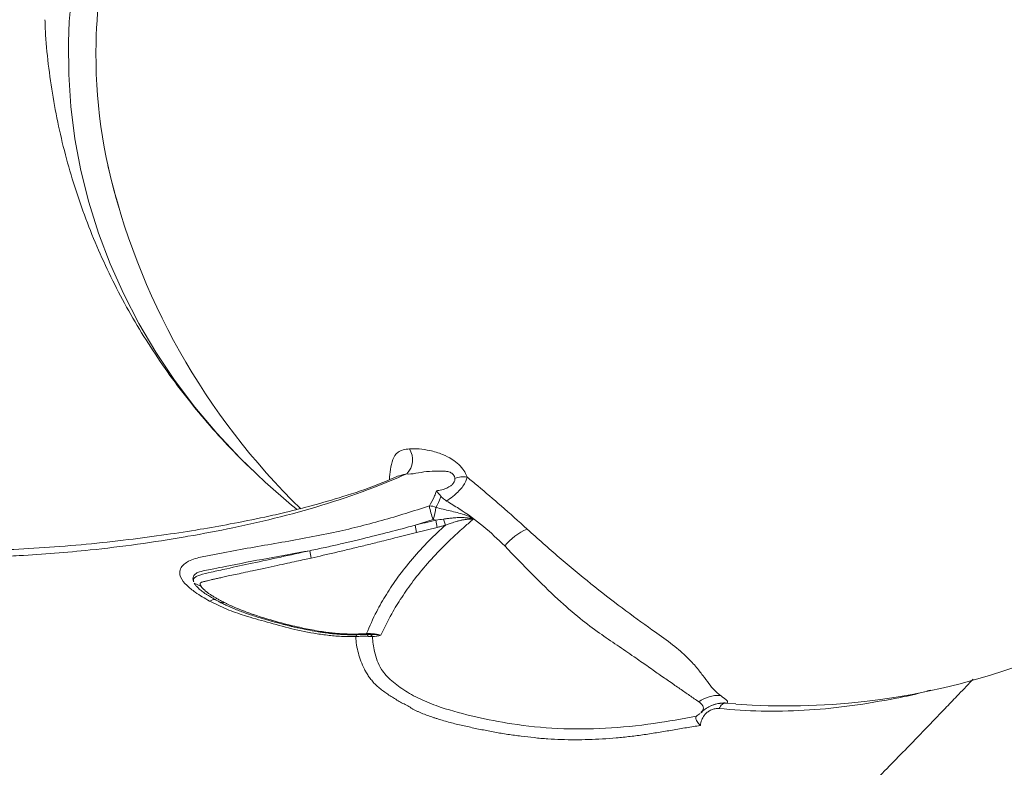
# Model space of a CAD drawing. Header units: millimetres. Extents: x 0 to 420, y 0 to 297.
# Tile 4 of 8: x 182 to 212, y 90 to 113. Entities that reach past the tile are written whole.
import ezdxf

# ---------------------------------------------------------------- set-up
doc = ezdxf.new("R2010")
doc.units = ezdxf.units.MM

msp = doc.modelspace()

# ---------------------------------------------------------------- linework, layer by layer
at = {"color": 7, "linetype": 'Continuous', "lineweight": 15}
for p, q in [((185.015, 107.581), (185.026, 107.55)), ((194.61, 97.808), (194.062, 97.635)), ((194.109, 97.415), (194.062, 97.635)), ((194.73, 97.57), (194.109, 97.415)), ((194.684, 97.79), (194.61, 97.808)), ((194.982, 97.641), (194.925, 97.821)), ((187.368, 95.943), (187.374, 95.927)), ((187.594, 95.799), (187.394, 95.882)), ((188.325, 95.289), (188.169, 95.312)), ((192.418, 94.355), (192.366, 94.333)), ((192.418, 94.355), (192.597, 94.364)), ((192.597, 94.364), (192.55, 94.34)), ((192.634, 94.364), (192.598, 94.34)), ((192.718, 94.362), (192.694, 94.339)), ((203.257, 92.253), (203.439, 92.259)), ((203.439, 92.259), (203.748, 92.241)), ((202.557, 91.866), (202.552, 91.863))]:
    msp.add_line(p, q, dxfattribs=at)
at = {"color": 7, "linetype": 'Continuous', "lineweight": 15, "flags": 128}
for points in [[(183.595, 112.221), (183.602, 111.246), (183.667, 110.274), (183.79, 109.305), (183.971, 108.344), (184.21, 107.392), (184.505, 106.452), (184.856, 105.526), (185.263, 104.617), (185.723, 103.728), (186.236, 102.861), (186.8, 102.018), (187.414, 101.202), (188.076, 100.414), (188.784, 99.657), (189.537, 98.933), (190.332, 98.244), (190.499, 98.108)], [(194.73, 97.57), (194.707, 97.68), (194.684, 97.79)], [(190.922, 96.644), (190.903, 96.755), (190.884, 96.866)], [(192.598, 94.34), (192.604, 94.34), (192.61, 94.338), (192.616, 94.334), (192.622, 94.327), (192.628, 94.318), (192.633, 94.307), (192.639, 94.294), (192.644, 94.28)]]:
    msp.add_lwpolyline(points, dxfattribs=at)
at = {"color": 7, "linetype": 'Continuous', "lineweight": 15}
for centre, radius, start, end in [((200.078, 111.823), 16.488, 161.3627, 178.6183), ((200.179, 111.836), 15.755, 165.5668, 178.6549), ((200.209, 111.856), 15.784, 178.7271, 197.1542), ((205.258, 113.179), 21, 192.8988, 225.7875), ((193.389, 99.612), 0.598, 314.7158, 33.2867), ((195.515, 98.406), 0.69, 80.122, 111.3642), ((196.114, 98.454), 1.637, 188.2895, 203.2468), ((194.497, 97.788), 0.43, 63.1, 90.3792), ((192.482, 98.477), 2.231, 342.5464, 352.1282), ((198.211, 95.798), 1.884, 114.0139, 139.9668), ((205.258, 113.179), 21, 265.875, 308.2042), ((192.654, 94.213), 0.132, 26.9665, 72.479), ((203.226, 91.502), 0.994, 86.8436, 126.557)]:
    msp.add_arc(centre, radius, start, end, dxfattribs=at)
at = {"color": 8, "linetype": 'Continuous', "lineweight": 15}
for centre, radius, start, end in [((188.007, 95.126), 0.263, 81.2997, 124.2138), ((192.362, 94.248), 0.096, 105.0074, 165.4132)]:
    msp.add_arc(centre, radius, start, end, dxfattribs=at)
at = {"color": 7, "linetype": 'Continuous', "lineweight": 15}
for points, knots in [([(182.885, 112.9), (182.891, 112.747), (182.909, 112.257), (182.995, 111.433), (183.142, 110.431), (183.343, 109.437), (183.595, 108.454), (183.898, 107.483), (184.25, 106.528), (184.652, 105.59), (185.101, 104.671), (185.598, 103.774), (186.142, 102.9), (186.73, 102.051), (187.362, 101.229), (188.038, 100.438), (188.66, 99.768), (189.072, 99.377), (189.231, 99.227)], [0, 0, 0, 0, 0.0297509, 0.0955961, 0.1614312, 0.2272783, 0.2931587, 0.359094, 0.4251042, 0.4912087, 0.5574257, 0.6237714, 0.6902604, 0.7569053, 0.8237164, 0.8907015, 0.9578662, 1, 1, 1, 1]), ([(193.81, 99.188), (193.482, 99.041), (192.242, 98.529), (190.482, 97.988), (188.591, 97.555), (187.629, 97.373), (186.668, 97.208), (185.682, 97.054), (184.01, 96.85), (182.583, 96.737), (181.412, 96.687), (180.702, 96.668), (179.757, 96.661), (178.328, 96.692), (176.924, 96.794), (175.826, 96.923), (175.365, 96.987), (174.904, 97.056), (174.383, 97.142), (173.47, 97.312), (172.565, 97.508), (171.668, 97.722), (171.078, 97.87), (170.634, 97.986), (169.529, 98.279), (168.144, 98.677), (166.432, 99.275), (164.95, 99.871), (163.702, 100.453), (162.768, 100.932), (162.362, 101.148), (161.958, 101.368), (161.071, 101.864), (159.99, 102.513), (159.03, 103.121), (158.549, 103.43), (158.265, 103.615), (157.983, 103.799), (157.521, 104.104), (156.682, 104.662), (155.951, 105.153), (155.499, 105.456)], [0.0708597, 0.0708597, 0.0708597, 0.0708597, 0.09375, 0.15625, 0.1875, 0.216942, 0.21875, 0.25, 0.28125, 0.328125, 0.34375, 0.3583863, 0.375, 0.40625, 0.453125, 0.46875, 0.4801863, 0.484375, 0.5, 0.515625, 0.546875, 0.5625, 0.578125, 0.588255, 0.59375, 0.65625, 0.6875, 0.71875, 0.765625, 0.78125, 0.7901857, 0.796875, 0.8125, 0.859375, 0.8828125, 0.890625, 0.8989045, 0.90625, 0.9140625, 0.9375, 0.9770695, 0.9770695, 0.9770695, 0.9770695]), ([(193.553, 99.123), (193.347, 99.034), (192.8, 98.798), (191.929, 98.509), (191.004, 98.237), (190.216, 98.037), (189.391, 97.85), (188.525, 97.677), (187.533, 97.503), (186.506, 97.343), (185.36, 97.189), (184.131, 97.056), (182.876, 96.953), (181.649, 96.888), (180.453, 96.86), (178.943, 96.869), (177.118, 96.96), (174.992, 97.198), (173.151, 97.529), (171.583, 97.878), (170.263, 98.207), (168.949, 98.565), (167.896, 98.886), (167.115, 99.15), (166.591, 99.335), (166.061, 99.543), (165.54, 99.75), (165.068, 99.946), (164.625, 100.152), (164.146, 100.384), (163.565, 100.679), (162.88, 101.04), (162.157, 101.432), (161.474, 101.813), (160.933, 102.12), (160.533, 102.351), (160.234, 102.525), (159.936, 102.704), (159.595, 102.899), (159.21, 103.137), (158.805, 103.401), (158.363, 103.697), (157.864, 104.031), (157.284, 104.417), (156.619, 104.856), (156.028, 105.231), (155.668, 105.463), (155.551, 105.538)], [0, 0, 0, 0, 0.015763, 0.041971, 0.064804, 0.084155, 0.099938, 0.125211, 0.147371, 0.172227, 0.199823, 0.230469, 0.261355, 0.290919, 0.319806, 0.348765, 0.40198, 0.455193, 0.508341, 0.542148, 0.576322, 0.611657, 0.646405, 0.660938, 0.674851, 0.689084, 0.703987, 0.716851, 0.727358, 0.740557, 0.756991, 0.776682, 0.79922, 0.819573, 0.836207, 0.846676, 0.854859, 0.862675, 0.873079, 0.8845, 0.896797, 0.909602, 0.925133, 0.943417, 0.964514, 0.988476, 1, 1, 1, 1]), ([(152.488, 101.719), (152.498, 101.556), (152.531, 100.998), (152.635, 99.955), (152.82, 98.597), (153.085, 97.197), (153.382, 96.028), (153.674, 95.09), (153.943, 94.344), (154.24, 93.623), (154.574, 92.904), (154.963, 92.152), (155.425, 91.349), (155.961, 90.506), (156.533, 89.686), (157.103, 88.931), (157.633, 88.275), (158.122, 87.7), (158.573, 87.191), (158.993, 86.733), (159.403, 86.301), (159.85, 85.844), (160.388, 85.316), (161.086, 84.666), (161.904, 83.957), (162.789, 83.253), (163.633, 82.638), (164.43, 82.103), (165.215, 81.618), (166.039, 81.151), (166.949, 80.682), (167.926, 80.229), (168.781, 79.872), (169.467, 79.609), (170.008, 79.414), (170.609, 79.21), (171.32, 78.986), (172.115, 78.759), (172.914, 78.554), (173.725, 78.369), (174.541, 78.204), (175.425, 78.05), (176.34, 77.915), (177.3, 77.802), (178.256, 77.717), (179.087, 77.665), (179.759, 77.638), (180.321, 77.624), (180.918, 77.618), (181.612, 77.624), (182.412, 77.647), (183.459, 77.702), (184.681, 77.805), (186.009, 77.967), (187.23, 78.159), (188.366, 78.375), (189.395, 78.603), (190.367, 78.847), (191.314, 79.112), (192.305, 79.419), (193.299, 79.76), (194.359, 80.162), (195.416, 80.604), (196.521, 81.117), (197.641, 81.688), (198.826, 82.357), (200.029, 83.116), (201.19, 83.929), (202.294, 84.77), (203.193, 85.504), (203.903, 86.109), (204.45, 86.589), (205.002, 87.084), (205.559, 87.597), (206.093, 88.1), (206.606, 88.593), (207.136, 89.112), (207.712, 89.683), (208.296, 90.273), (208.841, 90.831), (209.264, 91.267), (209.582, 91.597), (209.823, 91.848), (210.102, 92.139), (210.456, 92.508), (210.739, 92.803), (210.901, 92.97), (210.914, 92.984)], [0, 0, 0, 0, 0.0072198, 0.0247506, 0.0462809, 0.067704, 0.0876407, 0.099443, 0.1110033, 0.1224933, 0.1336456, 0.1456752, 0.1594025, 0.1739576, 0.1890227, 0.2026463, 0.2147247, 0.2252021, 0.2349081, 0.2436898, 0.2515341, 0.2600381, 0.2706258, 0.2833036, 0.3001601, 0.3159993, 0.3304723, 0.3435772, 0.3557568, 0.3685266, 0.3824332, 0.3974727, 0.4121639, 0.4198049, 0.4270422, 0.435311, 0.4452402, 0.4567949, 0.4681265, 0.4778887, 0.4896203, 0.5009109, 0.5131852, 0.5259195, 0.5387018, 0.5505654, 0.5582048, 0.5647249, 0.5722665, 0.5811573, 0.5913674, 0.6028555, 0.6210189, 0.6377326, 0.6530314, 0.667044, 0.6805183, 0.6918465, 0.7038501, 0.7165078, 0.7297138, 0.7421434, 0.7577285, 0.7713284, 0.7863185, 0.8032796, 0.8205702, 0.8377346, 0.8544814, 0.870671, 0.8795608, 0.888139, 0.8968886, 0.9063243, 0.915471, 0.923377, 0.9321011, 0.9423769, 0.9529246, 0.9624907, 0.9711794, 0.975505, 0.9796736, 0.9842853, 0.9907918, 0.9992263, 1, 1, 1, 1]), ([(193.289, 99.013), (193.289, 99.015), (193.295, 99.114), (193.318, 99.325), (193.375, 99.616), (193.499, 99.827), (193.693, 99.917), (193.824, 99.932), (193.889, 99.94)], [0, 0, 0, 0, 0.005831, 0.254638, 0.502987, 0.734063, 0.86673, 1, 1, 1, 1]), ([(193.889, 99.94), (193.985, 99.943), (194.177, 99.948), (194.517, 99.895), (194.858, 99.797), (195.164, 99.646), (195.391, 99.474), (195.544, 99.293), (195.609, 99.161), (195.63, 99.096), (195.633, 99.086)], [0, 0, 0, 0, 0.170741, 0.341473, 0.532317, 0.67357, 0.779849, 0.886717, 0.982542, 1, 1, 1, 1]), ([(193.81, 99.188), (193.81, 99.188), (193.761, 99.166), (193.684, 99.166), (193.599, 99.129), (193.558, 99.112)], [0, 0, 0, 0, 0.000031, 0.523995, 1, 1, 1, 1]), ([(195.263, 99.049), (195.262, 99.055), (195.257, 99.085), (195.242, 99.125), (195.21, 99.173), (195.173, 99.208), (195.093, 99.248), (194.948, 99.271), (194.706, 99.263), (194.313, 99.272), (193.955, 99.159), (193.81, 99.188), (193.81, 99.188)], [0, 0, 0, 0, 0.014463, 0.070415, 0.091362, 0.130647, 0.165871, 0.250173, 0.385266, 0.596329, 0.999992, 1, 1, 1, 1]), ([(194.706, 98.677), (194.73, 98.679), (194.815, 98.689), (194.945, 98.722), (195.074, 98.78), (195.164, 98.843), (195.227, 98.91), (195.262, 98.982), (195.263, 99.028), (195.263, 99.049)], [0, 0, 0, 0, 0.098141, 0.347686, 0.519244, 0.63981, 0.769682, 0.897265, 1, 1, 1, 1]), ([(195.633, 99.086), (195.624, 99.045), (195.604, 98.958), (195.515, 98.817), (195.392, 98.675), (195.235, 98.529), (195.105, 98.429), (195.024, 98.375), (195.011, 98.366)], [0, 0, 0, 0, 0.1742864, 0.369332, 0.561969, 0.7317128, 0.957159, 1, 1, 1, 1]), ([(195.633, 99.086), (195.74, 98.999), (196.092, 98.711), (196.707, 98.183), (197.187, 97.751), (197.444, 97.519)], [0, 0, 0, 0, 0.168487, 0.553376, 1, 1, 1, 1]), ([(194.494, 98.218), (194.545, 98.307), (194.618, 98.437), (194.682, 98.595), (194.7, 98.659), (194.706, 98.677)], [0, 0, 0, 0, 0.613303, 0.893167, 1, 1, 1, 1]), ([(194.842, 98.511), (194.838, 98.497), (194.799, 98.378), (194.742, 98.268), (194.692, 98.172)], [0, 0, 0, 0, 0.121847, 1, 1, 1, 1]), ([(194.842, 98.511), (194.796, 98.57), (194.749, 98.629), (194.706, 98.676), (194.706, 98.677)], [0, 0, 0, 0, 0.993807, 1, 1, 1, 1]), ([(195.011, 98.366), (194.967, 98.394), (194.902, 98.437), (194.857, 98.493), (194.842, 98.511)], [0, 0, 0, 0, 0.670775, 1, 1, 1, 1]), ([(187.859, 95.344), (187.709, 95.43), (187.461, 95.573), (187.16, 95.818), (186.989, 96.011), (186.942, 96.207), (186.98, 96.344), (187.086, 96.463), (187.233, 96.561), (187.494, 96.658), (187.846, 96.718), (188.681, 96.887), (189.655, 97.053), (190.768, 97.248), (191.814, 97.453), (193.065, 97.764), (194.018, 98.067), (194.494, 98.218)], [0, 0, 0, 0, 0.07839, 0.130544, 0.183631, 0.206771, 0.230818, 0.247367, 0.264008, 0.285182, 0.327423, 0.369884, 0.537491, 0.621323, 0.70512, 0.852356, 1, 1, 1, 1]), ([(194.692, 98.172), (194.834, 98.136), (195.119, 98.065), (195.494, 97.986), (195.728, 97.883), (195.811, 97.827), (195.822, 97.82)], [0, 0, 0, 0, 0.370975, 0.742256, 0.966915, 1, 1, 1, 1]), ([(196.769, 97.01), (196.561, 97.21), (196.142, 97.615), (195.529, 98.056), (195.136, 98.291), (195.011, 98.366)], [0, 0, 0, 0, 0.399025, 0.807692, 1, 1, 1, 1]), ([(194.925, 97.821), (194.94, 97.823), (194.973, 97.827), (195.025, 97.834), (195.084, 97.841), (195.148, 97.848), (195.218, 97.855), (195.292, 97.862), (195.381, 97.867), (195.484, 97.869), (195.577, 97.863), (195.657, 97.854), (195.731, 97.844), (195.789, 97.828), (195.822, 97.82)], [0, 0, 0, 0, 0.051289, 0.109448, 0.174482, 0.246393, 0.324308, 0.406733, 0.49379, 0.621566, 0.75089, 0.80427, 0.885714, 1, 1, 1, 1]), ([(195.822, 97.82), (195.811, 97.82), (195.788, 97.822), (195.753, 97.822), (195.716, 97.822), (195.676, 97.819), (195.635, 97.816), (195.591, 97.81), (195.545, 97.803), (195.498, 97.795), (195.448, 97.784), (195.385, 97.769), (195.311, 97.749), (195.23, 97.725), (195.157, 97.702), (195.092, 97.68), (195.034, 97.66), (194.998, 97.647), (194.982, 97.641)], [0, 0, 0, 0, 0.038424, 0.079287, 0.122636, 0.168518, 0.216975, 0.268053, 0.321791, 0.378232, 0.437418, 0.499387, 0.606, 0.70341, 0.791567, 0.870409, 0.939891, 1, 1, 1, 1]), ([(190.884, 96.866), (190.962, 96.883), (191.115, 96.915), (191.339, 96.963), (191.554, 97.011), (191.757, 97.057), (191.951, 97.102), (192.135, 97.145), (192.308, 97.187), (192.688, 97.279), (193.273, 97.425), (193.801, 97.565), (194.062, 97.635)], [0, 0, 0, 0, 0.073496, 0.143866, 0.21107, 0.275105, 0.335943, 0.393585, 0.448035, 0.499301, 0.7523, 1, 1, 1, 1]), ([(192.597, 94.364), (192.692, 94.587), (192.859, 94.978), (193.189, 95.548), (193.543, 96.078), (193.971, 96.62), (194.45, 97.147), (194.814, 97.486), (194.982, 97.641)], [0, 0, 0, 0, 0.207605, 0.36482, 0.522019, 0.689444, 0.856839, 1, 1, 1, 1]), ([(195.822, 97.82), (195.811, 97.81), (195.714, 97.727), (195.602, 97.631), (195.307, 97.37), (194.921, 97.006), (194.428, 96.479), (194.005, 95.961), (193.65, 95.455), (193.311, 94.906), (193.134, 94.528), (193.032, 94.311)], [0, 0, 0, 0, 0.0078063, 0.0710127, 0.0821667, 0.2300981, 0.3791497, 0.5282208, 0.6694329, 0.8106632, 1, 1, 1, 1]), ([(194.982, 97.641), (194.965, 97.636), (194.932, 97.626), (194.882, 97.611), (194.831, 97.597), (194.781, 97.583), (194.747, 97.575), (194.73, 97.57)], [0, 0, 0, 0, 0.198847, 0.398117, 0.597964, 0.798541, 1, 1, 1, 1]), ([(194.109, 97.415), (193.891, 97.36), (193.496, 97.261), (192.965, 97.129), (192.507, 97.016), (192.09, 96.915), (191.681, 96.818), (191.294, 96.728), (191.043, 96.672), (190.922, 96.644)], [0, 0, 0, 0, 0.204994, 0.371667, 0.500022, 0.635516, 0.764001, 0.885491, 1, 1, 1, 1]), ([(197.444, 97.519), (197.767, 97.229), (198.414, 96.649), (199.377, 95.857), (200.317, 95.127), (201.132, 94.54), (201.796, 94.069), (202.243, 93.697), (202.541, 93.371), (202.759, 93.091), (202.932, 92.851), (203.092, 92.649), (203.219, 92.546), (203.281, 92.495)], [0, 0, 0, 0, 0.117279, 0.234962, 0.352571, 0.469748, 0.549601, 0.629235, 0.703543, 0.778183, 0.853141, 0.927883, 1, 1, 1, 1]), ([(196.769, 97.01), (197.047, 96.721), (197.58, 96.168), (198.34, 95.424), (199.019, 94.829), (199.617, 94.382), (200.159, 94.017), (200.654, 93.677), (201.085, 93.376), (201.45, 93.121), (201.773, 92.896), (202.075, 92.687), (202.362, 92.488), (202.541, 92.365), (202.634, 92.301)], [0, 0, 0, 0, 0.110477, 0.211322, 0.299251, 0.376237, 0.447325, 0.51707, 0.574994, 0.640423, 0.717134, 0.80422, 0.89939, 1, 1, 1, 1]), ([(187.378, 95.928), (187.374, 95.938), (187.361, 95.966), (187.371, 96.011), (187.407, 96.055), (187.447, 96.084), (187.5, 96.109), (187.651, 96.163), (187.947, 96.226), (188.473, 96.346), (189.174, 96.494), (190.01, 96.673), (190.59, 96.801), (190.884, 96.866)], [0, 0, 0, 0, 0.018069, 0.052505, 0.066964, 0.080925, 0.095819, 0.112688, 0.204394, 0.329977, 0.535104, 0.765075, 1, 1, 1, 1]), ([(190.922, 96.644), (190.855, 96.629), (190.709, 96.597), (190.471, 96.545), (190.194, 96.484), (189.88, 96.416), (189.527, 96.34), (189.185, 96.267), (188.88, 96.202), (188.638, 96.149), (188.436, 96.106), (188.269, 96.069), (188.13, 96.038), (188.01, 96.011), (187.908, 95.988), (187.831, 95.97), (187.774, 95.956), (187.733, 95.946), (187.697, 95.937), (187.665, 95.928), (187.638, 95.92), (187.616, 95.912), (187.6, 95.906), (187.589, 95.901), (187.583, 95.896), (187.578, 95.89), (187.575, 95.883), (187.573, 95.876), (187.572, 95.868), (187.572, 95.858), (187.575, 95.843), (187.581, 95.823), (187.59, 95.807), (187.594, 95.799)], [0, 0, 0, 0, 0.056252, 0.123308, 0.201167, 0.289832, 0.389301, 0.499577, 0.57898, 0.647085, 0.703891, 0.749399, 0.788154, 0.821889, 0.850607, 0.87431, 0.887069, 0.898533, 0.908709, 0.917605, 0.925237, 0.931627, 0.936813, 0.939136, 0.941631, 0.944514, 0.947925, 0.951952, 0.956647, 0.962043, 0.968162, 0.982952, 1, 1, 1, 1]), ([(188.169, 95.312), (188.144, 95.325), (188.094, 95.35), (188.022, 95.39), (187.953, 95.429), (187.886, 95.469), (187.818, 95.511), (187.751, 95.555), (187.686, 95.6), (187.626, 95.644), (187.572, 95.687), (187.524, 95.729), (187.482, 95.77), (187.446, 95.809), (187.417, 95.845), (187.401, 95.87), (187.394, 95.882)], [0, 0, 0, 0, 0.081369, 0.161345, 0.239903, 0.317014, 0.392665, 0.477873, 0.558923, 0.63566, 0.708013, 0.775908, 0.839221, 0.89779, 0.951454, 1, 1, 1, 1]), ([(187.594, 95.799), (187.599, 95.792), (187.609, 95.778), (187.625, 95.757), (187.643, 95.736), (187.664, 95.714), (187.686, 95.692), (187.711, 95.67), (187.737, 95.647), (187.766, 95.624), (187.797, 95.6), (187.829, 95.576), (187.864, 95.552), (187.901, 95.528), (187.94, 95.503), (187.981, 95.477), (188.024, 95.451), (188.069, 95.425), (188.116, 95.399), (188.165, 95.372), (188.217, 95.345), (188.27, 95.317), (188.306, 95.299), (188.325, 95.289)], [0, 0, 0, 0, 0.032036, 0.065535, 0.10052, 0.137012, 0.17503, 0.214589, 0.255705, 0.298389, 0.342653, 0.388508, 0.435963, 0.485026, 0.535704, 0.588005, 0.641934, 0.697498, 0.754702, 0.813549, 0.874046, 0.936195, 1, 1, 1, 1]), ([(192.269, 94.273), (192.16, 94.271), (191.9, 94.269), (191.512, 94.3), (190.965, 94.374), (190.313, 94.508), (189.589, 94.712), (188.953, 94.892), (188.369, 95.091), (188.029, 95.26), (187.859, 95.344)], [0, 0, 0, 0, 0.056746, 0.135742, 0.214819, 0.377164, 0.547738, 0.719327, 0.859433, 1, 1, 1, 1]), ([(192.366, 94.333), (192.347, 94.333), (192.302, 94.33), (192.225, 94.329), (192.129, 94.328), (192, 94.33), (191.853, 94.337), (191.704, 94.348), (191.552, 94.362), (191.394, 94.381), (191.238, 94.402), (191.042, 94.433), (190.814, 94.475), (190.587, 94.523), (190.435, 94.557), (190.359, 94.575), (190.315, 94.586), (190.282, 94.594), (190.249, 94.602), (190.206, 94.612), (190.163, 94.623), (190.12, 94.634), (190.077, 94.645), (190.022, 94.66), (189.95, 94.678), (189.865, 94.7), (189.765, 94.728), (189.649, 94.76), (189.519, 94.797), (189.374, 94.84), (189.216, 94.889), (189.047, 94.944), (188.875, 95.005), (188.71, 95.068), (188.557, 95.13), (188.417, 95.192), (188.288, 95.251), (188.207, 95.292), (188.169, 95.312)], [0, 0, 0, 0, 0.010313, 0.024405, 0.042371, 0.064302, 0.097596, 0.127398, 0.15344, 0.190065, 0.226132, 0.252705, 0.317298, 0.377624, 0.40876, 0.424318, 0.431294, 0.439869, 0.447643, 0.455414, 0.470953, 0.47872, 0.486486, 0.502011, 0.51886, 0.539779, 0.564591, 0.593639, 0.626758, 0.663917, 0.705128, 0.750387, 0.798531, 0.844017, 0.886916, 0.927223, 0.964918, 1, 1, 1, 1]), ([(188.325, 95.289), (188.35, 95.277), (188.402, 95.252), (188.481, 95.215), (188.562, 95.178), (188.645, 95.142), (188.73, 95.106), (188.818, 95.071), (188.907, 95.037), (188.999, 95.003), (189.092, 94.969), (189.302, 94.896), (189.652, 94.787), (190.158, 94.648), (190.677, 94.524), (191.103, 94.445), (191.408, 94.401), (191.6, 94.379), (191.766, 94.363), (191.911, 94.354), (192.039, 94.35), (192.166, 94.348), (192.292, 94.349), (192.376, 94.353), (192.418, 94.355)], [0, 0, 0, 0, 0.024026, 0.048266, 0.072725, 0.097405, 0.122309, 0.147442, 0.172806, 0.198405, 0.224241, 0.250317, 0.370388, 0.500383, 0.634933, 0.75047, 0.796299, 0.837844, 0.875152, 0.901567, 0.927221, 0.952152, 0.976397, 1, 1, 1, 1]), ([(192.644, 94.28), (192.581, 94.282), (192.518, 94.283), (192.392, 94.281), (192.33, 94.278), (192.269, 94.273)], [0, 0, 0, 0, 0.5, 0.5, 1, 1, 1, 1]), ([(202.678, 91.588), (202.538, 91.568), (202.398, 91.546), (202.116, 91.499), (201.975, 91.474), (201.692, 91.426), (201.551, 91.402), (201.267, 91.356), (201.125, 91.333), (200.842, 91.293), (200.701, 91.274), (200.419, 91.242), (200.279, 91.228), (199.858, 91.19), (199.579, 91.173), (199.025, 91.156), (198.75, 91.155), (198.339, 91.167), (198.202, 91.173), (197.999, 91.188), (197.932, 91.194), (197.797, 91.207), (197.73, 91.214), (197.529, 91.236), (197.396, 91.251), (197.128, 91.282), (196.995, 91.3), (196.73, 91.341), (196.599, 91.364), (196.337, 91.411), (196.207, 91.436), (195.948, 91.488), (195.819, 91.515), (195.627, 91.558), (195.563, 91.572), (195.434, 91.6), (195.37, 91.615), (195.18, 91.661), (195.054, 91.695), (194.868, 91.749), (194.807, 91.767), (194.715, 91.797), (194.685, 91.807), (194.624, 91.826), (194.594, 91.836), (194.503, 91.866), (194.444, 91.887), (194.329, 91.932), (194.273, 91.956), (194.19, 91.991), (194.162, 92.003), (194.107, 92.027), (194.08, 92.039), (194.029, 92.066), (194.004, 92.079), (193.968, 92.102), (193.957, 92.109), (193.934, 92.124), (193.923, 92.132), (193.888, 92.153), (193.865, 92.167), (193.816, 92.193), (193.791, 92.205), (193.717, 92.244), (193.669, 92.27), (193.525, 92.35), (193.432, 92.406), (193.296, 92.494), (193.252, 92.523), (193.165, 92.584), (193.123, 92.615), (193.04, 92.678), (192.999, 92.709), (192.919, 92.774), (192.881, 92.808), (192.828, 92.86), (192.811, 92.878), (192.78, 92.915), (192.766, 92.934), (192.737, 92.971), (192.724, 92.989), (192.696, 93.026), (192.683, 93.044), (192.643, 93.1), (192.619, 93.138), (192.572, 93.214), (192.551, 93.253), (192.492, 93.369), (192.457, 93.448), (192.399, 93.607), (192.373, 93.688), (192.328, 93.853), (192.31, 93.937), (192.281, 94.104), (192.273, 94.188), (192.269, 94.273)], [0, 0, 0, 0, 0.03125, 0.03125, 0.0625, 0.0625, 0.09375, 0.09375, 0.125, 0.125, 0.15625, 0.15625, 0.1875, 0.1875, 0.25, 0.25, 0.3125, 0.3125, 0.34375, 0.34375, 0.359375, 0.359375, 0.375, 0.375, 0.40625, 0.40625, 0.4375, 0.4375, 0.46875, 0.46875, 0.5, 0.5, 0.53125, 0.53125, 0.546875, 0.546875, 0.5625, 0.5625, 0.59375, 0.59375, 0.609375, 0.609375, 0.617188, 0.617188, 0.625, 0.625, 0.640625, 0.640625, 0.65625, 0.65625, 0.664063, 0.664063, 0.671875, 0.671875, 0.679688, 0.679688, 0.683594, 0.683594, 0.6875, 0.6875, 0.695313, 0.695313, 0.703125, 0.703125, 0.71875, 0.71875, 0.75, 0.75, 0.765625, 0.765625, 0.78125, 0.78125, 0.796875, 0.796875, 0.8125, 0.8125, 0.820313, 0.820313, 0.828125, 0.828125, 0.835938, 0.835938, 0.84375, 0.84375, 0.859375, 0.859375, 0.875, 0.875, 0.90625, 0.90625, 0.9375, 0.9375, 0.96875, 0.96875, 1, 1, 1, 1]), ([(193.032, 94.311), (193.001, 94.316), (192.97, 94.32), (192.91, 94.327), (192.881, 94.329), (192.796, 94.336), (192.743, 94.338), (192.694, 94.339)], [0, 0, 0, 0, 0.25, 0.25, 0.5, 0.5, 1, 1, 1, 1]), ([(192.718, 94.362), (192.728, 94.361), (192.748, 94.36), (192.777, 94.357), (192.808, 94.353), (192.839, 94.349), (192.87, 94.345), (192.902, 94.339), (192.934, 94.334), (192.966, 94.327), (192.999, 94.319), (193.021, 94.314), (193.032, 94.311)], [0, 0, 0, 0, 0.095709, 0.192124, 0.289343, 0.387462, 0.486572, 0.586762, 0.688119, 0.790725, 0.89466, 1, 1, 1, 1]), ([(193.032, 94.311), (193.031, 94.311), (192.952, 94.29), (192.862, 94.282), (192.772, 94.273)], [0, 0, 0, 0, 0.005893, 1, 1, 1, 1]), ([(192.772, 94.273), (192.786, 94.121), (192.81, 93.873), (192.916, 93.544), (193.053, 93.241), (193.342, 92.925), (193.776, 92.619), (194.262, 92.351), (194.968, 92.081), (195.888, 91.84), (197.057, 91.61), (198.367, 91.475), (199.809, 91.478), (201.214, 91.627), (202.128, 91.79), (202.557, 91.866)], [0, 0, 0, 0, 0.061564, 0.100547, 0.139481, 0.194258, 0.249384, 0.306307, 0.36311, 0.457101, 0.551142, 0.666501, 0.782327, 0.897802, 1, 1, 1, 1]), ([(203.281, 92.495), (203.31, 92.474), (203.408, 92.402), (203.524, 92.31), (203.499, 92.281), (203.486, 92.266)], [0, 0, 0, 0, 0.176142, 0.583686, 1, 1, 1, 1]), ([(202.693, 91.981), (202.724, 92.013), (202.795, 92.088), (202.754, 92.203), (202.666, 92.275), (202.634, 92.301)], [0, 0, 0, 0, 0.326595, 0.758859, 1, 1, 1, 1]), ([(202.702, 91.973), (202.707, 91.98), (202.753, 92.037), (202.86, 92.111), (202.974, 92.178), (203.032, 92.197), (203.043, 92.201)], [0, 0, 0, 0, 0.058886, 0.495876, 0.901374, 1, 1, 1, 1]), ([(203.042, 92.203), (203.042, 92.203), (203.054, 92.21), (203.068, 92.212), (203.082, 92.214)], [0, 0, 0, 0, 0.028583, 1, 1, 1, 1]), ([(203.082, 92.214), (203.123, 92.228), (203.208, 92.257), (203.294, 92.258), (203.34, 92.258)], [0, 0, 0, 0, 0.478367, 1, 1, 1, 1]), ([(203.241, 92.099), (203.268, 92.152), (203.3, 92.193), (203.368, 92.248), (203.404, 92.261), (203.439, 92.259)], [0, 0, 0, 0, 0.5, 0.5, 1, 1, 1, 1]), ([(203.486, 92.266), (203.482, 92.265), (203.474, 92.263), (203.462, 92.26), (203.451, 92.259), (203.443, 92.259), (203.439, 92.259)], [0, 0, 0, 0, 0.260771, 0.5143608, 0.7607702, 1, 1, 1, 1]), ([(203.241, 92.099), (203.204, 92.1), (203.129, 92.103), (203.009, 92.067), (202.903, 92.006), (202.802, 91.912), (202.747, 91.824), (202.697, 91.71), (202.687, 91.644), (202.678, 91.588)], [0, 0, 0, 0, 0.130781, 0.262021, 0.384606, 0.513494, 0.718978, 0.759457, 1, 1, 1, 1]), ([(202.678, 91.588), (202.678, 91.588), (202.636, 91.632), (202.571, 91.714), (202.523, 91.813), (202.543, 91.847), (202.552, 91.863)], [0, 0, 0, 0, 0.003702, 0.359919, 0.690889, 1, 1, 1, 1])]:
    msp.add_open_spline(points, degree=3, knots=knots, dxfattribs=at)
for points in [[(194.062, 97.635), (194.267, 97.686), (194.474, 97.738), (194.684, 97.79)], [(194.684, 97.79), (194.765, 97.799), (194.845, 97.809), (194.925, 97.821)], [(192.55, 94.34), (192.49, 94.338), (192.427, 94.337), (192.366, 94.333)], [(192.598, 94.34), (192.582, 94.34), (192.566, 94.34), (192.55, 94.34)], [(192.597, 94.364), (192.609, 94.364), (192.622, 94.365), (192.634, 94.364)], [(192.694, 94.339), (192.663, 94.34), (192.63, 94.341), (192.598, 94.34)], [(192.634, 94.364), (192.662, 94.365), (192.69, 94.364), (192.718, 94.362)], [(192.772, 94.273), (192.731, 94.276), (192.688, 94.278), (192.644, 94.28)], [(202.557, 91.866), (202.595, 91.894), (202.633, 91.923), (202.672, 91.952)]]:
    msp.add_open_spline(points, degree=3, dxfattribs=at)
at = {"color": 8, "linetype": 'Continuous', "lineweight": 15}
for points, knots in [([(190.884, 96.866), (190.033, 96.713), (189.065, 96.54), (187.956, 96.315), (187.658, 96.262), (187.459, 96.192), (187.398, 96.144), (187.361, 96.085), (187.35, 96.01), (187.365, 95.961), (187.374, 95.935)], [0, 0, 0, 0, 0.671087, 0.762441, 0.876702, 0.905727, 0.921639, 0.937356, 0.966376, 1, 1, 1, 1]), ([(209.625, 92.658), (209.566, 92.64), (209.159, 92.52), (208.309, 92.355), (207.096, 92.149), (205.799, 92.034), (204.51, 92.002), (203.664, 92.067), (203.241, 92.099)], [0, 0, 0, 0, 0.0272116, 0.1850677, 0.3859305, 0.586854, 0.7934257, 1, 1, 1, 1]), ([(203.082, 92.214), (203.141, 92.233), (203.273, 92.274), (203.411, 92.269), (203.486, 92.266)], [0, 0, 0, 0, 0.450242, 1, 1, 1, 1])]:
    msp.add_open_spline(points, degree=3, knots=knots, dxfattribs=at)

doc.saveas('drawing.dxf')
